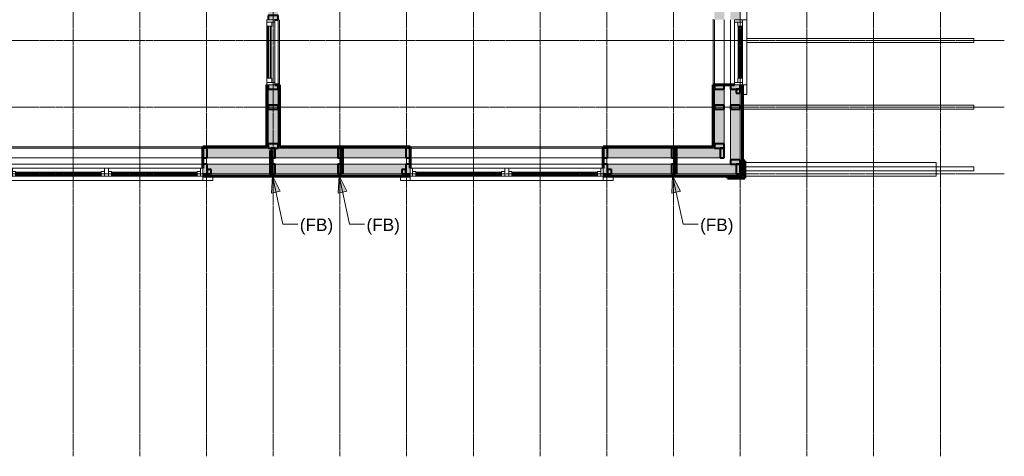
# Model space of a CAD drawing. Header units: inches. Extents: x -639 to 53, y -282 to 536.
# Tile 5 of 12: x -301 to 53, y -282 to -125. Entities that reach past the tile are written whole.
import ezdxf

# ---------------------------------------------------------------- set-up
doc = ezdxf.new("R2010")
doc.units = ezdxf.units.IN
doc.header["$MEASUREMENT"] = 0
doc.linetypes.add('Grid Line 1_2_', pattern=[0.875, 0.5, -0.125, 0.125, -0.125])
for name, color, linetype, lineweight in [('A-ANNO-TEXT', 2, 'Continuous', 9), ('A-DETL', 5, 'Continuous', 9), ('A-GLAZ', 6, 'Continuous', 18), ('A-GLAZ-GLAS', 6, 'Continuous', 40), ('A-WALL', 2, 'Continuous', 18), ('A-WALL-PATT', 2, 'Continuous', 60), ('I-WALL', 2, 'Continuous', 18), ('S-BEAM', 4, 'Continuous', 9), ('S-GRID', 1, 'Continuous', 9)]:
    doc.layers.add(name, color=color, linetype=linetype, lineweight=lineweight)
doc.styles.add('Arial', font='arial.ttf', dxfattribs={"height": 4.425898})
pattern_1 = [(135, (0, 0), (-4.006467, -4.006467), [])]
pattern_2 = [(0, (0, 0), (15.36, 3.84), [0.634, -10.886, 0.634, -10.886, -61.44]), (0, (0, 0), (15.36, 3.84), [-23.04, 0.634, -22.406, 0.634, -10.886, -26.88]), (0, (0, 0), (15.36, 3.84), [-57.6, 0.634, -7.046, 0.634, -18.566]), (120, (5.76, 1.92), (-11.005538, 11.38215), [0.634, -10.886, 0.634, -10.886, -61.44]), (120, (5.76, 1.92), (-11.005538, 11.38215), [-23.04, 0.634, -22.406, 0.634, -10.886, -26.88]), (120, (5.76, 1.92), (-11.005538, 11.38215), [-57.6, 0.634, -7.046, 0.634, -18.566]), (240, (7.68, 9.6), (-4.354462, -15.22215), [0.634, -10.886, 0.634, -10.886, -61.44]), (240, (7.68, 9.6), (-4.354462, -15.22215), [-23.04, 0.634, -22.406, 0.634, -10.886, -26.88]), (240, (7.68, 9.6), (-4.354462, -15.22215), [-57.6, 0.634, -7.046, 0.634, -18.566])]

# ---------------------------------------------------------------- blocks, each defined once
blk = doc.blocks.new('Single Casement - 2050CS-1928333-2nd Floor Adv_ Framing with Fire Blocking')
at = {"layer": 'A-GLAZ'}
for p, q in [((-11.75, 6.81), (-15.25, 6.81)), ((-15.25, 6.81), (-15.25, 5.31)), ((-11.75, 5.31), (-11.75, 6.81)), ((-11.75, 6.81), (11.75, 6.81)), ((11.75, 5.31), (-11.75, 5.31)), ((-11.75, 5.31), (-11.75, 2.44)), ((-10.83, 2.44), (-10.83, 5.31)), ((-10.83, 5.31), (-9.38, 5.31)), ((-9.38, 3.6), (-10.83, 3.6)), ((-9.38, 5.31), (-9.38, 3.6)), ((9.37, 5.31), (-0.73, 5.31)), ((10.83, 5.31), (9.37, 5.31)), ((9.37, 5.31), (9.37, 3.6)), ((9.37, 3.6), (10.83, 3.6)), ((9.37, 3.6), (9.37, 5.31)), ((10.83, 5.31), (10.83, 2.44)), ((15.25, 6.81), (11.75, 6.81)), ((11.75, 6.81), (11.75, 5.31)), ((11.75, 2.44), (11.75, 5.31)), ((15.25, 5.31), (15.25, 6.81)), ((-11.75, 2.44), (11.75, 2.44))]:
    blk.add_line(p, q, dxfattribs=at)
at = {"layer": 'A-GLAZ-GLAS'}
for p, q in [((9.37, 5), (-9.38, 5)), ((9.37, 4), (-9.38, 4))]:
    blk.add_line(p, q, dxfattribs=at)
blk = doc.blocks.new('Double Casement - _2_211510CS-2775949-2nd Floor Adv_ Framing with Fire Blocking')
at = {"layer": 'A-GLAZ'}
for p, q in [((-34.75, 6.81), (-38.25, 6.81)), ((-38.25, 6.81), (-38.25, 5.31)), ((-34.75, 5.31), (-34.75, 6.81)), ((-34.75, 6.81), (34.75, 6.81)), ((34.75, 5.31), (-34.75, 5.31)), ((-34.75, 5.31), (-34.75, 2.44)), ((-33.83, 2.44), (-33.83, 5.31)), ((-33.83, 5.31), (-32.68, 5.31)), ((-32.68, 3.59), (-33.83, 3.59)), ((-32.68, 5.31), (-32.68, 3.59)), ((-1.86, 5.31), (-0.73, 5.31)), ((-1.86, 3.59), (-1.86, 5.31)), ((-0.73, 3.59), (-1.86, 3.59)), ((-0.73, 5.31), (-0.73, 2.44)), ((0.73, 5.31), (0.73, 2.44)), ((1.86, 5.31), (0.73, 5.31)), ((0.73, 3.59), (1.86, 3.59)), ((1.86, 3.59), (1.86, 5.31)), ((33.83, 5.31), (32.68, 5.31)), ((32.68, 5.31), (32.68, 3.59)), ((32.68, 3.59), (33.83, 3.59)), ((33.83, 5.31), (33.83, 2.44)), ((38.25, 6.81), (34.75, 6.81)), ((34.75, 6.81), (34.75, 5.31)), ((34.75, 2.44), (34.75, 5.31)), ((38.25, 5.31), (38.25, 6.81)), ((-34.75, 2.44), (34.75, 2.44))]:
    blk.add_line(p, q, dxfattribs=at)
at = {"layer": 'A-GLAZ-GLAS'}
for p, q in [((-1.86, 5), (-32.68, 5)), ((-1.86, 3.99), (-32.68, 3.99)), ((1.86, 4.93), (32.68, 4.93)), ((1.86, 4.05), (32.68, 4.05))]:
    blk.add_line(p, q, dxfattribs=at)
blk = doc.blocks.new('Single Casement - 2050CS-2036498-2nd Floor Adv_ Framing with Fire Blocking')
at = {"layer": 'A-GLAZ'}
for p, q in [((11.75, 2.25), (-11.75, 2.25)), ((-11.75, 2.25), (-11.75, -0.62)), ((-10.83, -0.62), (-10.83, 2.25)), ((-10.83, 2.25), (-9.38, 2.25)), ((-9.38, 0.54), (-10.83, 0.54)), ((-9.38, 2.25), (-9.38, 0.54)), ((9.37, 2.25), (-0.73, 2.25)), ((10.83, 2.25), (9.37, 2.25)), ((9.37, 2.25), (9.37, 0.54)), ((9.37, 0.54), (10.83, 0.54)), ((9.37, 0.54), (9.37, 2.25)), ((10.83, 2.25), (10.83, -0.62)), ((11.75, -0.62), (11.75, 2.25)), ((-11.75, -0.62), (11.75, -0.62))]:
    blk.add_line(p, q, dxfattribs=at)
at = {"layer": 'A-GLAZ-GLAS'}
for p, q in [((9.37, 1.94), (-9.38, 1.94)), ((9.37, 0.94), (-9.38, 0.94))]:
    blk.add_line(p, q, dxfattribs=at)
blk = doc.blocks.new('Jack Truss - Jack Truss-728340-2nd Floor Adv_ Framing with Fire Blocking')
at = {"layer": 'S-BEAM'}
for p, q in [((10.73, -7.63), (10.73, -6.26)), ((10.73, -6.26), (93.11, -6.26)), ((93.11, -7.63), (10.73, -7.63))]:
    blk.add_line(p, q, dxfattribs=at)
blk = doc.blocks.new('Jack Truss - Jack Truss-V5-2nd Floor Adv_ Framing with Fire Blocking')
at = {"layer": 'S-BEAM'}
for p, q in [((10.73, -7.63), (10.73, -6.26)), ((10.73, -6.26), (92.36, -6.26)), ((92.36, -7.63), (10.73, -7.63))]:
    blk.add_line(p, q, dxfattribs=at)
blk = doc.blocks.new('Jack Truss - Jack Truss-V4-2nd Floor Adv_ Framing with Fire Blocking')
at = {"layer": 'S-BEAM'}
for p, q in [((10.73, -7.63), (10.73, -6.26)), ((10.73, -6.26), (93.86, -6.26)), ((93.86, -7.63), (10.73, -7.63))]:
    blk.add_line(p, q, dxfattribs=at)
blk = doc.blocks.new('Dimension Lumber - 2x4-1930603-2nd Floor Adv_ Framing with Fire Blocking')
at = {"layer": 'S-BEAM', "lineweight": 40}
for p, q in [((-473.54, -176.67), (-475.04, -176.67)), ((-475.04, -176.67), (-475.04, -180.17)), ((-473.54, -180.17), (-473.54, -176.67)), ((-475.04, -180.17), (-473.54, -180.17))]:
    blk.add_line(p, q, dxfattribs=at)
blk = doc.blocks.new('Dimension Lumber - 2x4-V10-2nd Floor Adv_ Framing with Fire Blocking')
at = {"layer": 'S-BEAM', "lineweight": 40}
for p, q in [((-378.04, -176.67), (-379.54, -176.67)), ((-379.54, -176.67), (-379.54, -178.17)), ((-378.04, -180.17), (-378.04, -176.67)), ((-379.54, -180.17), (-378.04, -180.17))]:
    blk.add_line(p, q, dxfattribs=at)
blk = doc.blocks.new('Dimension Lumber - 2x4-2777284-2nd Floor Adv_ Framing with Fire Blocking')
at = {"layer": 'S-BEAM'}
blk.add_line((-449.04, -176.67), (-379.54, -176.67), dxfattribs=at)
blk = doc.blocks.new('Dimension Lumber - 2x4-V9-2nd Floor Adv_ Framing with Fire Blocking')
at = {"layer": 'S-BEAM', "lineweight": 40}
for p, q in [((-449.04, -176.67), (-450.54, -176.67)), ((-450.54, -176.67), (-450.54, -180.17)), ((-449.04, -178.17), (-449.04, -176.67)), ((-450.54, -180.17), (-449.04, -180.17))]:
    blk.add_line(p, q, dxfattribs=at)
blk = doc.blocks.new('Dimension Lumber - 2x4-V11-2nd Floor Adv_ Framing with Fire Blocking')
at = {"layer": 'S-BEAM', "lineweight": 40}
for p, q in [((-44.29, -148.17), (-45.79, -148.17)), ((-45.79, -148.17), (-45.79, -149.67)), ((-42.29, -149.67), (-42.29, -148.17)), ((-45.79, -149.67), (-42.29, -149.67))]:
    blk.add_line(p, q, dxfattribs=at)
blk = doc.blocks.new('Dimension Lumber - 2x4-1930525-2nd Floor Adv_ Framing with Fire Blocking')
at = {"layer": 'S-BEAM'}
blk.add_line((-45.79, -148.17), (-45.79, -124.67), dxfattribs=at)
blk = doc.blocks.new('Dimension Lumber - 2x4-V16-2nd Floor Adv_ Framing with Fire Blocking')
at = {"layer": 'S-BEAM', "lineweight": 40}
for p, q in [((-208.54, -123.17), (-212.04, -123.17)), ((-212.04, -123.17), (-212.04, -124.67)), ((-208.54, -124.67), (-208.54, -123.17)), ((-209.66, -124.67), (-208.54, -124.67))]:
    blk.add_line(p, q, dxfattribs=at)
blk = doc.blocks.new('Dimension Lumber - 2x4-V17-2nd Floor Adv_ Framing with Fire Blocking')
at = {"layer": 'S-BEAM', "lineweight": 40}
for p, q in [((-212.04, -148.17), (-212.04, -149.67)), ((-208.54, -148.17), (-209.66, -148.17)), ((-208.54, -149.67), (-208.54, -148.17)), ((-212.04, -149.67), (-208.54, -149.67))]:
    blk.add_line(p, q, dxfattribs=at)
blk = doc.blocks.new('Dimension Lumber - 2x4-V15-2nd Floor Adv_ Framing with Fire Blocking')
at = {"layer": 'S-BEAM'}
blk.add_line((-21.79, 115.46), (-21.79, 138.96), dxfattribs=at)
blk = doc.blocks.new('Dimension Lumber - 2x2-1946488-2nd Floor Adv_ Framing with Fire Blocking')
at = {"layer": 'S-BEAM', "lineweight": 40}
for p, q in [((-42.29, -26.17), (-43.79, -26.17)), ((-43.79, -26.17), (-43.79, -27.67)), ((-43.79, -27.67), (-42.29, -27.67)), ((-42.29, -27.67), (-42.29, -26.17))]:
    blk.add_line(p, q, dxfattribs=at)
blk = doc.blocks.new('Dimension Lumber - 2x2-1954340-2nd Floor Adv_ Framing with Fire Blocking')
at = {"layer": 'S-BEAM', "lineweight": 40}
for p, q in [((-376.54, -178.67), (-378.04, -178.67)), ((-378.04, -178.67), (-378.04, -180.17)), ((-378.04, -180.17), (-376.54, -180.17)), ((-376.54, -180.17), (-376.54, -178.67))]:
    blk.add_line(p, q, dxfattribs=at)
blk = doc.blocks.new('Dimension Lumber - 2x4-V31-2nd Floor Adv_ Framing with Fire Blocking')
at = {"layer": 'S-BEAM'}
for p, q in [((-449.04, -170.92), (-379.54, -170.92)), ((-449.04, -174.42), (-379.54, -174.42))]:
    blk.add_line(p, q, dxfattribs=at)
blk = doc.blocks.new('Dimension Lumber - 2x4-V32-2nd Floor Adv_ Framing with Fire Blocking')
at = {"layer": 'S-BEAM'}
for p, q in [((-51.54, -148.17), (-51.54, -124.67)), ((-48.04, -148.17), (-48.04, -124.67))]:
    blk.add_line(p, q, dxfattribs=at)
blk = doc.blocks.new('Dimension Lumber - 2x4-1930739-2nd Floor Adv_ Framing with Fire Blocking')
at = {"layer": 'S-BEAM', "lineweight": 40}
for p, q in [((-517.29, -176.67), (-518.79, -176.67)), ((-518.79, -176.67), (-518.79, -180.17)), ((-517.29, -180.17), (-517.29, -176.67)), ((-518.79, -180.17), (-517.29, -180.17))]:
    blk.add_line(p, q, dxfattribs=at)

msp = doc.modelspace()

# ---------------------------------------------------------------- hatches: boundary and pattern name
at = {"layer": 'A-ANNO-TEXT'}
for points in [[(-210.5905, -180.9712), (-210.8781, -187.1762), (-207.7371, -186.4887)], [(-186.5905, -180.9712), (-186.8781, -187.1762), (-183.7371, -186.4887)], [(-66.5905, -180.9712), (-66.8781, -187.1762), (-63.7371, -186.4887)]]:
    msp.add_hatch(color=7, dxfattribs=at).paths.add_polyline_path(points, flags=0)
at = {"layer": 'A-WALL-PATT', "lineweight": 9}
h = msp.add_hatch(dxfattribs=at)
h.set_pattern_fill('FP_1', color=256, style=0, pattern_type=2)
h.set_pattern_definition(pattern_2)
h.paths.add_polyline_path([(-212.5361, -170.4179), (-212.0361, -170.4179), (-212.0361, -148.1683), (-212.5361, -148.1683)], flags=0)
h.paths.add_polyline_path([(-212.0361, -124.6683), (-212.0361, -48.6679), (-212.5361, -48.6679), (-212.5361, -124.6683)], flags=0)
h.paths.add_polyline_path([(-212.5361, -16.6679), (-212.0361, -16.6679), (-212.0361, -6.9179), (-212.5361, -6.9179)], flags=0)
at = {"layer": 'A-WALL-PATT'}
h = msp.add_hatch(color=256, dxfattribs=at)
h.paths.add_polyline_path([(-208.5361, -170.9179), (-208.5361, -148.1683), (-212.0361, -148.1683), (-212.0361, -170.9179)], flags=0)
h.paths.add_polyline_path([(-210.2861, -124.6683), (-208.5361, -124.6683), (-208.5361, -48.6679), (-212.0361, -48.6679), (-212.0361, -124.6683)], flags=0)
h.paths.add_polyline_path([(-212.0361, -16.6679), (-208.5361, -16.6679), (-208.5361, -6.4179), (-212.0361, -6.4179), (-212.0361, -6.9179)], flags=0)
at = {"layer": 'A-WALL-PATT', "lineweight": 9}
h = msp.add_hatch(dxfattribs=at)
h.set_pattern_fill('FP_1', color=256, style=0, pattern_type=2)
h.set_pattern_definition(pattern_2)
h.paths.add_polyline_path([(-208.5361, -170.4179), (-208.0361, -170.4179), (-208.0361, -148.1683), (-208.5361, -148.1683)], flags=0)
h.paths.add_polyline_path([(-208.0361, -124.6683), (-208.0361, -48.6679), (-208.5361, -48.6679), (-208.5361, -124.6683)], flags=0)
h.paths.add_polyline_path([(-208.5361, -16.6679), (-208.0361, -16.6679), (-208.0361, -6.9179), (-208.5361, -6.9179)], flags=0)
h = msp.add_hatch(dxfattribs=at)
h.set_pattern_fill('FP_1', color=256, style=0, pattern_type=2)
h.set_pattern_definition(pattern_2)
h.paths.add_polyline_path([(-52.0361, -170.9179), (-51.5361, -170.9179), (-51.5361, -148.1683), (-52.0361, -148.1683), (-52.0361, -170.4179)], flags=0)
h.paths.add_polyline_path([(-52.0361, -124.6683), (-51.5361, -124.6683), (-51.5361, -52.6679), (-52.0361, -52.6679)], flags=0)
h.paths.add_polyline_path([(-51.5361, -29.1679), (-51.5361, -6.9179), (-52.0361, -6.9179), (-52.0361, -29.1679)], flags=0)
at = {"layer": 'A-WALL-PATT'}
h = msp.add_hatch(color=256, dxfattribs=at)
h.paths.add_polyline_path([(-48.0361, -174.4179), (-48.0361, -148.1683), (-51.5361, -148.1683), (-51.5361, -174.4179)], flags=0)
h.paths.add_polyline_path([(-51.5361, -124.6683), (-48.0361, -124.6683), (-48.0361, -52.6679), (-51.5361, -52.6679)], flags=0)
h.paths.add_polyline_path([(-51.5361, -29.1679), (-48.0361, -29.1679), (-48.0361, -6.4179), (-51.5361, -6.4179), (-51.5361, -16.0877)], flags=0)
h = msp.add_hatch(color=256, dxfattribs=at)
h.paths.add_polyline_path([(-45.7861, -180.1679), (-42.2861, -180.1679), (-42.2861, -148.1683), (-45.7861, -148.1683), (-45.7861, -176.6679)], flags=0)
h.paths.add_polyline_path([(-45.7861, -124.6683), (-42.2861, -124.6683), (-42.2861, -52.6679), (-45.7861, -52.6679)], flags=0)
h.paths.add_polyline_path([(-42.2861, -29.1679), (-42.2861, -6.4179), (-45.7861, -6.4179), (-45.7861, -29.1679), (-44.2861, -29.1679)], flags=0)
at = {"layer": 'A-WALL-PATT', "lineweight": 9}
h = msp.add_hatch(dxfattribs=at)
h.set_pattern_fill('FP_2', color=256, style=0, pattern_type=2)
h.set_pattern_definition(pattern_1)
h.paths.add_polyline_path([(-41.7861, -181.0429), (-41.4111, -181.0429), (-41.4111, -148.1683), (-41.7861, -148.1683), (-41.7861, -180.6679)], flags=0)
h.paths.add_polyline_path([(-41.4111, -124.6683), (-41.4111, -52.6679), (-41.7861, -52.6679), (-41.7861, -124.6683)], flags=0)
h.paths.add_polyline_path([(-41.7861, -29.1679), (-41.4111, -29.1679), (-41.4111, -6.4179), (-41.7861, -6.4179), (-41.7861, -16.0877)], flags=0)
at = {"layer": 'A-WALL-PATT'}
h = msp.add_hatch(color=256, dxfattribs=at)
h.paths.add_polyline_path([(-51.5361, -174.4179), (-51.5361, -170.9179), (-91.5365, -170.9179), (-91.5365, -174.4179), (-52.0361, -174.4179)], flags=0)
h.paths.add_polyline_path([(-508.7068, -174.4179), (-449.0361, -174.4179), (-449.0361, -170.9179), (-513.0361, -170.9179), (-513.0361, -174.4179), (-512.5361, -174.4179)], flags=0)
h.paths.add_polyline_path([(-342.9301, -174.4179), (-305.0361, -174.4179), (-305.0361, -170.9179), (-379.5361, -170.9179), (-379.5361, -174.4179)], flags=0)
h.paths.add_polyline_path([(-161.0365, -174.4179), (-161.0365, -170.9179), (-235.5361, -170.9179), (-235.5361, -174.4179), (-200.8358, -174.4179)], flags=0)
at = {"layer": 'A-WALL-PATT', "lineweight": 9}
h = msp.add_hatch(dxfattribs=at)
h.set_pattern_fill('FP_1', color=256, style=0, pattern_type=2)
h.set_pattern_definition(pattern_2)
h.paths.add_polyline_path([(-91.5365, -170.9179), (-52.0361, -170.9179), (-52.0361, -170.4179), (-91.5365, -170.4179)], flags=0)
h.paths.add_polyline_path([(-161.0365, -170.9179), (-161.0365, -170.4179), (-208.5361, -170.4179), (-208.5361, -170.9179), (-200.8358, -170.9179)], flags=0)
h.paths.add_polyline_path([(-508.7068, -170.9179), (-502.5361, -170.9179), (-502.5361, -170.4179), (-512.5361, -170.4179), (-512.5361, -170.9179)], flags=0)
h.paths.add_polyline_path([(-485.0244, -170.9179), (-461.0361, -170.9179), (-461.0361, -170.4179), (-498.5361, -170.4179), (-498.5361, -170.9179)], flags=0)
h.paths.add_polyline_path([(-342.9301, -170.9179), (-305.0361, -170.9179), (-305.0361, -170.4179), (-379.5361, -170.4179), (-379.5361, -170.9179)], flags=0)
h.paths.add_polyline_path([(-449.0361, -170.9179), (-449.0361, -170.4179), (-457.5361, -170.4179), (-457.5361, -170.9179)], flags=0)
h.paths.add_polyline_path([(-212.0361, -170.9179), (-212.0361, -170.4179), (-235.5361, -170.4179), (-235.5361, -170.9179)], flags=0)
at = {"layer": 'A-WALL-PATT'}
h = msp.add_hatch(color=256, dxfattribs=at)
h.paths.add_polyline_path([(-45.7861, -180.1679), (-45.7861, -176.6679), (-91.5365, -176.6679), (-91.5365, -180.1679), (-46.9003, -180.1679)], flags=0)
h.paths.add_polyline_path([(-449.0361, -180.1679), (-449.0361, -176.6679), (-518.7861, -176.6679), (-518.7861, -180.1679), (-485.0244, -180.1679)], flags=0)
h.paths.add_polyline_path([(-379.5361, -180.1679), (-305.0361, -180.1679), (-305.0361, -176.6679), (-379.5361, -176.6679), (-379.5361, -178.1679)], flags=0)
h.paths.add_polyline_path([(-235.5361, -180.1679), (-161.0365, -180.1679), (-161.0365, -176.6679), (-235.5361, -176.6679), (-235.5361, -178.1679)], flags=0)
at = {"layer": 'A-WALL-PATT', "lineweight": 9}
h = msp.add_hatch(dxfattribs=at)
h.set_pattern_fill('FP_3', color=256, style=0, pattern_type=2)
h.set_pattern_definition([(45, (0, 0), (-4.00647, 4.00647), []), (135, (0, 0), (-4.00647, -4.00647), [])])
h.paths.add_polyline_path([(-40.6611, -181.7929), (-40.6611, -175.5429), (-41.4111, -175.5429), (-41.4111, -181.0429), (-46.9111, -181.0429), (-46.9003, -181.7929)], flags=0)
h = msp.add_hatch(dxfattribs=at)
h.set_pattern_fill('FP_2', color=256, style=0, pattern_type=2)
h.set_pattern_definition(pattern_1)
h.paths.add_polyline_path([(-235.5361, -181.0429), (-161.0365, -181.0429), (-161.0365, -180.6679), (-235.5361, -180.6679)], flags=0)
h.paths.add_polyline_path([(-41.7861, -181.0429), (-41.7861, -180.6679), (-91.5365, -180.6679), (-91.5365, -181.0429), (-46.9003, -181.0429)], flags=0)
h.paths.add_polyline_path([(-520.548, -181.0429), (-449.0361, -181.0429), (-449.0361, -180.6679), (-522.7861, -180.6679), (-522.7861, -181.0429)], flags=0)
h.paths.add_polyline_path([(-305.0361, -181.0429), (-305.0361, -180.6679), (-379.5361, -180.6679), (-379.5361, -181.0429), (-342.9301, -181.0429)], flags=0)

# ---------------------------------------------------------------- linework, layer by layer
at = {"layer": 'A-ANNO-TEXT', "color": 7}
for p, q in [((-210.5905, -180.9712), (-210.8781, -187.1762)), ((-207.7371, -186.4887), (-210.5905, -180.9712)), ((-210.5905, -180.9712), (-206.7974, -198.3007)), ((-186.5905, -180.9712), (-186.8781, -187.1762)), ((-183.7371, -186.4887), (-186.5905, -180.9712)), ((-186.5905, -180.9712), (-182.7974, -198.3007)), ((-66.5905, -180.9712), (-66.8781, -187.1762)), ((-63.7371, -186.4887), (-66.5905, -180.9712)), ((-66.5905, -180.9712), (-62.7974, -198.3007)), ((-210.8781, -187.1762), (-207.7371, -186.4887)), ((-186.8781, -187.1762), (-183.7371, -186.4887)), ((-66.8781, -187.1762), (-63.7371, -186.4887)), ((-206.7974, -198.3007), (-201.4699, -198.3007)), ((-182.7974, -198.3007), (-177.4699, -198.3007)), ((-62.7974, -198.3007), (-57.4699, -198.3007))]:
    msp.add_line(p, q, dxfattribs=at)
at = {"layer": 'A-DETL', "lineweight": 106}
for p, q in [((-211.0361, -171.7929), (-211.0361, -181.0429)), ((-185.5361, -170.9179), (-185.5361, -180.1679)), ((-65.5361, -170.9179), (-65.5361, -180.1679))]:
    msp.add_line(p, q, dxfattribs=at)
at = {"layer": 'A-WALL'}
for p, q in [((-52.0361, -148.1683), (-52.0361, -124.6683)), ((-51.5361, -148.1683), (-51.5361, -170.9179)), ((-48.0361, -148.1683), (-48.0361, -174.4179)), ((-45.7861, -148.1683), (-45.7861, -176.6679)), ((-42.2861, -148.1683), (-42.2861, -180.1679)), ((-41.7861, -148.1683), (-41.7861, -180.6679)), ((-305.0361, -170.4179), (-235.5361, -170.4179)), ((-212.0361, -170.9179), (-235.5361, -170.9179)), ((-161.0365, -170.9179), (-208.5361, -170.9179)), ((-161.0365, -170.4179), (-91.5365, -170.4179)), ((-51.5361, -170.9179), (-91.5365, -170.9179)), ((-161.0365, -174.4179), (-235.5361, -174.4179)), ((-161.0365, -176.6679), (-235.5361, -176.6679)), ((-48.0361, -174.4179), (-91.5365, -174.4179)), ((-45.7861, -176.6679), (-91.5365, -176.6679)), ((-161.0365, -180.1679), (-235.5361, -180.1679)), ((-42.2861, -180.1679), (-91.5365, -180.1679)), ((-161.0365, -180.6679), (-235.5361, -180.6679)), ((-41.7861, -180.6679), (-91.5365, -180.6679))]:
    msp.add_line(p, q, dxfattribs=at)
at = {"layer": 'A-WALL', "lineweight": 60}
for p, q in [((-44.2861, -148.1683), (-52.0361, -148.1683)), ((-52.0361, -148.1683), (-52.0361, -170.4179)), ((-41.4111, -148.1683), (-41.4111, -181.0429)), ((-212.5361, -170.4179), (-235.5361, -170.4179)), ((-235.5361, -170.4179), (-235.5361, -178.1679)), ((-161.0365, -170.4179), (-208.0361, -170.4179)), ((-161.0365, -178.1679), (-161.0365, -170.4179)), ((-52.0361, -170.4179), (-91.5365, -170.4179)), ((-91.5365, -170.4179), (-91.5365, -178.1679)), ((-40.6611, -175.5429), (-41.4111, -175.5429)), ((-40.6611, -181.7929), (-40.6611, -175.5429)), ((-235.5361, -181.0429), (-161.0365, -181.0429)), ((-41.4111, -181.0429), (-91.5365, -181.0429)), ((-46.9111, -181.0429), (-46.9111, -181.7929)), ((-46.9111, -181.7929), (-40.6611, -181.7929))]:
    msp.add_line(p, q, dxfattribs=at)
at = {"layer": 'I-WALL'}
for p, q in [((-208.0361, -124.6683), (-208.0361, -148.1683)), ((-212.0361, -148.1683), (-212.0361, -170.9179)), ((-208.5361, -170.9179), (-208.5361, -148.1683)), ((-40.6611, -176.1679), (28.1514, -176.1679)), ((28.1514, -176.1679), (28.1514, -181.0429)), ((28.1514, -181.0429), (-40.6611, -181.0429))]:
    msp.add_line(p, q, dxfattribs=at)
at = {"layer": 'I-WALL', "lineweight": 60}
for p, q in [((-212.5361, -148.1683), (-212.5361, -170.4179)), ((-208.0361, -148.1683), (-209.6611, -148.1683)), ((-208.0361, -170.4179), (-208.0361, -148.1683))]:
    msp.add_line(p, q, dxfattribs=at)
at = {"layer": 'S-BEAM', "lineweight": 40}
for p, q in [((-48.0361, -155.4179), (-51.5361, -155.4179)), ((-51.5361, -155.4179), (-51.5361, -156.9179)), ((-48.0361, -156.9179), (-48.0361, -155.4179)), ((-42.2861, -155.4179), (-45.7861, -155.4179)), ((-45.7861, -155.4179), (-45.7861, -156.9179)), ((-42.2861, -156.9179), (-42.2861, -155.4179)), ((-51.5361, -156.9179), (-48.0361, -156.9179)), ((-45.7861, -156.9179), (-42.2861, -156.9179)), ((-208.5361, -169.4179), (-212.0361, -169.4179)), ((-212.0361, -169.4179), (-212.0361, -170.9179)), ((-208.5361, -170.9179), (-208.5361, -169.4179)), ((-48.0361, -169.4179), (-51.5361, -169.4179)), ((-51.5361, -169.4179), (-51.5361, -170.9179)), ((-48.0361, -170.9179), (-48.0361, -169.4179)), ((-212.0361, -170.9179), (-208.5361, -170.9179)), ((-51.5361, -170.9179), (-48.0361, -170.9179)), ((-48.0361, -170.9179), (-49.5361, -170.9179)), ((-49.5361, -170.9179), (-49.5361, -174.4179)), ((-48.0361, -174.4179), (-48.0361, -170.9179)), ((-49.5361, -174.4179), (-48.0361, -174.4179)), ((-42.2861, -175.1679), (-45.7861, -175.1679)), ((-45.7861, -175.1679), (-45.7861, -176.6679)), ((-45.7861, -176.6679), (-42.2861, -176.6679)), ((-42.2861, -176.6679), (-42.2861, -175.1679))]:
    msp.add_line(p, q, dxfattribs=at)
at = {"layer": 'S-GRID', "linetype": 'Grid Line 1_2_'}
for p, q in [((-282.2861, 171.4586), (-282.2861, -281.95)), ((-258.2861, 171.4586), (-258.2861, -281.95)), ((-234.2861, 171.4586), (-234.2861, -281.95)), ((-210.2861, 171.4586), (-210.2861, -281.95)), ((-186.2861, 171.4586), (-186.2861, -281.95)), ((-162.2861, 171.4586), (-162.2861, -281.95)), ((-138.2861, 171.4586), (-138.2861, -281.95)), ((-114.2861, 171.4586), (-114.2861, -281.95)), ((-90.2861, 171.4586), (-90.2861, -281.95)), ((-90.2861, 171.4586), (-90.2861, -281.95)), ((-66.2861, 171.4586), (-66.2861, -281.95)), ((-66.2861, 171.4586), (-66.2861, -281.95)), ((-42.2861, 171.4586), (-42.2861, -281.95)), ((-18.2861, 171.4586), (-18.2861, -281.95)), ((-18.2861, 171.4586), (-18.2861, -281.95)), ((5.7139, 171.4586), (5.7139, -281.95)), ((29.7139, 171.4586), (29.7139, -281.95)), ((52.715, -132.1679), (-638.9476, -132.1679)), ((52.715, -156.1679), (-638.9476, -156.1679)), ((52.715, -180.1679), (-638.9476, -180.1679))]:
    msp.add_line(p, q, dxfattribs=at)

# ---------------------------------------------------------------- block references
at = {"layer": 'A-GLAZ'}
for name, p, rotation in [('Single Casement - 2050CS-1928333-2nd Floor Adv_ Framing with Fire Blocking', (-46.7236, -136.4183), 269.9999999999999), ('Single Casement - 2050CS-2036498-2nd Floor Adv_ Framing with Fire Blocking', (-210.2861, -136.4183), 89.99999999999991), ('Double Casement - _2_211510CS-2775949-2nd Floor Adv_ Framing with Fire Blocking', (-270.2861, -175.7304), 180), ('Double Casement - _2_211510CS-2775949-2nd Floor Adv_ Framing with Fire Blocking', (-126.2865, -175.7304), 180)]:
    msp.add_blockref(name, p, dxfattribs=dict(at, rotation=rotation))
at = {"layer": 'S-BEAM'}
for name, p in [('Dimension Lumber - 2x4-V16-2nd Floor Adv_ Framing with Fire Blocking', (0, 0)), ('Dimension Lumber - 2x4-V32-2nd Floor Adv_ Framing with Fire Blocking', (0, 0)), ('Dimension Lumber - 2x4-1930525-2nd Floor Adv_ Framing with Fire Blocking', (0, 0)), ('Dimension Lumber - 2x4-V17-2nd Floor Adv_ Framing with Fire Blocking', (0, 0)), ('Dimension Lumber - 2x4-V11-2nd Floor Adv_ Framing with Fire Blocking', (0, 0)), ('Dimension Lumber - 2x2-1946488-2nd Floor Adv_ Framing with Fire Blocking', (0, -123.5004)), ('Dimension Lumber - 2x4-V31-2nd Floor Adv_ Framing with Fire Blocking', (144, 0)), ('Dimension Lumber - 2x4-1930603-2nd Floor Adv_ Framing with Fire Blocking', (239.5, 5.75)), ('Dimension Lumber - 2x4-1930603-2nd Floor Adv_ Framing with Fire Blocking', (264, 5.75)), ('Dimension Lumber - 2x4-1930603-2nd Floor Adv_ Framing with Fire Blocking', (288, 5.75)), ('Dimension Lumber - 2x4-1930603-2nd Floor Adv_ Framing with Fire Blocking', (312.4996, 5.75)), ('Dimension Lumber - 2x4-V31-2nd Floor Adv_ Framing with Fire Blocking', (287.9996, 0)), ('Dimension Lumber - 2x4-1930603-2nd Floor Adv_ Framing with Fire Blocking', (383.4996, 5.75)), ('Dimension Lumber - 2x4-1930603-2nd Floor Adv_ Framing with Fire Blocking', (408, 5.75)), ('Dimension Lumber - 2x4-2777284-2nd Floor Adv_ Framing with Fire Blocking', (144, 0)), ('Dimension Lumber - 2x4-V10-2nd Floor Adv_ Framing with Fire Blocking', (144, 0)), ('Dimension Lumber - 2x4-1930603-2nd Floor Adv_ Framing with Fire Blocking', (264, 0)), ('Dimension Lumber - 2x4-1930603-2nd Floor Adv_ Framing with Fire Blocking', (288, 0)), ('Dimension Lumber - 2x4-V9-2nd Floor Adv_ Framing with Fire Blocking', (287.9996, 0)), ('Dimension Lumber - 2x4-2777284-2nd Floor Adv_ Framing with Fire Blocking', (287.9996, 0)), ('Dimension Lumber - 2x4-V10-2nd Floor Adv_ Framing with Fire Blocking', (287.9996, 0)), ('Dimension Lumber - 2x4-1930603-2nd Floor Adv_ Framing with Fire Blocking', (408, 0)), ('Dimension Lumber - 2x4-1930739-2nd Floor Adv_ Framing with Fire Blocking', (475, 0)), ('Dimension Lumber - 2x2-1954340-2nd Floor Adv_ Framing with Fire Blocking', (144, 0)), ('Dimension Lumber - 2x2-1954340-2nd Floor Adv_ Framing with Fire Blocking', (213.9996, 0)), ('Dimension Lumber - 2x2-1954340-2nd Floor Adv_ Framing with Fire Blocking', (287.9996, 0))]:
    msp.add_blockref(name, p, dxfattribs=at)
for name, p, rotation in [('Dimension Lumber - 2x4-V15-2nd Floor Adv_ Framing with Fire Blocking', (-230.3223, -9.2112), 180), ('Jack Truss - Jack Truss-V5-2nd Floor Adv_ Framing with Fire Blocking', (52.4473, -139.1125), 180), ('Dimension Lumber - 2x4-1930603-2nd Floor Adv_ Framing with Fire Blocking', (128.6318, -623.2041), 270.0000000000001), ('Dimension Lumber - 2x4-1930603-2nd Floor Adv_ Framing with Fire Blocking', (-31.8682, -630.4541), 270.0000000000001), ('Jack Truss - Jack Truss-V4-2nd Floor Adv_ Framing with Fire Blocking', (52.4473, -163.1125), 180), ('Jack Truss - Jack Truss-728340-2nd Floor Adv_ Framing with Fire Blocking', (52.4473, -185.3625), 180)]:
    msp.add_blockref(name, p, dxfattribs=dict(at, rotation=rotation))

# ---------------------------------------------------------------- texts
at = {"layer": 'A-ANNO-TEXT', "color": 7, "char_height": 4.4259, "width": 14.256, "attachment_point": 1, "line_spacing_factor": 0.938532, "style": 'Arial'}
for insert in [(-200.7199, -196.3325), (-176.7199, -196.3325), (-56.7199, -196.3325)]:
    msp.add_mtext('(FB)', dxfattribs=dict(at, insert=insert))

doc.saveas('drawing.dxf')
